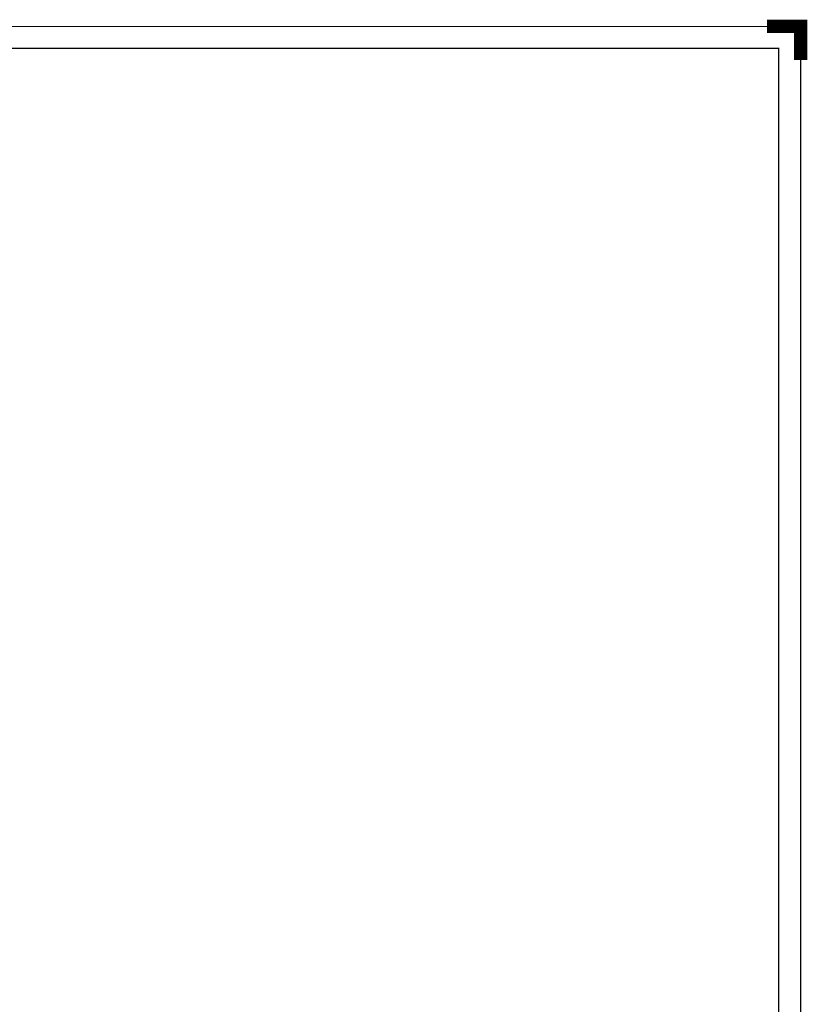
# Paper-space layout 'Layout1' of a CAD drawing. Extents: x -2 to 1033, y -36 to 596.
# Tile 89 of 89: x 609 to 843, y 304 to 596. Entities that reach past the tile are written whole.
import ezdxf
from ezdxf.enums import TextEntityAlignment as Align

# ---------------------------------------------------------------- set-up
doc = ezdxf.new("R2010")
doc.units = 0
doc.layers.get('DEFPOINTS').update_dxf_attribs({"color": 132, "linetype": 'CONTINUOUS'})
doc.layers.add('RAMECEK_HP', color=251, linetype='CONTINUOUS')
doc.styles.add('ROMANS', font='romans.shx', dxfattribs={"width": 0.8})

# ---------------------------------------------------------------- blocks, each defined once
blk = doc.blocks.new('*U6')
at = {"layer": 'RAMECEK_HP', "lineweight": 35, "const_width": 0.35}
for points in [[(0, 594), (0, 0), (841, 0), (841, 594)], [(6.5, 587.5), (6.5, 6.5), (834.5, 6.5), (834.5, 587.5)]]:
    blk.add_lwpolyline(points, close=True, dxfattribs=at)
at = {"layer": 'RAMECEK_HP', "lineweight": 40, "const_width": 4}
blk.add_lwpolyline([(841, 584), (841, 594), (831, 594)], dxfattribs=at)
at = {"layer": 'DEFPOINTS', "style": 'ROMANS', "width": 0.8}
blk.add_attdef('TISK', text='', height=10, dxfattribs=at).set_placement((841, -33), align=Align.RIGHT)

psp = doc.layouts.get("Layout1")

# ---------------------------------------------------------------- block references
at = {"layer": 'RAMECEK_HP'}
psp.add_blockref('*U6', (0, 0), dxfattribs=at)

doc.saveas('drawing.dxf')
